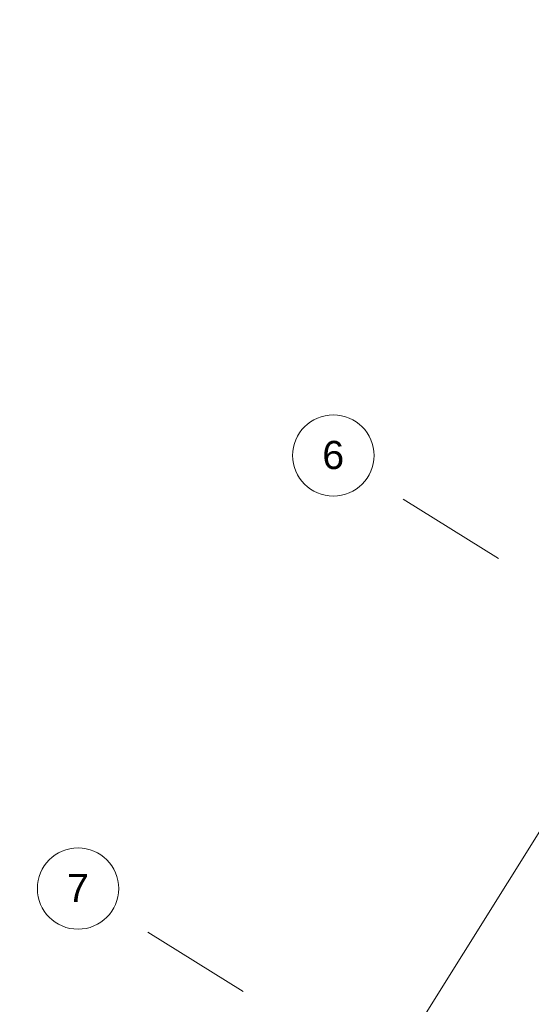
# Model space of a CAD drawing. Header units: inches. Extents: x 21 to 178, y 12 to 156.
# Tile 5 of 25: x 30 to 45, y 94 to 122. Entities that reach past the tile are written whole.
import ezdxf

# ---------------------------------------------------------------- set-up
doc = ezdxf.new("R2010")
doc.units = ezdxf.units.IN
doc.header["$MEASUREMENT"] = 0
doc.linetypes.add('Grid Line', pattern=[22.225, 12.7, -3.175, 3.175, -3.175])
for name, color, linetype, lineweight in [('A-FLOR', 192, 'Continuous', 13), ('S-GRID', 1, 'Continuous', 9), ('S-GRID-IDEN', 1, 'Continuous', 9)]:
    doc.layers.add(name, color=color, linetype=linetype, lineweight=lineweight)
doc.styles.add('Arial_1', font='arial.ttf', dxfattribs={"height": 600})

# ---------------------------------------------------------------- blocks, each defined once
blk = doc.blocks.new('Grid - M_Grid Head - Circle-11506-_منفی')
at = {"layer": 'S-GRID-IDEN'}
blk.add_circle((0, 0), 6.5, dxfattribs=at)

msp = doc.modelspace()

# ---------------------------------------------------------------- linework, layer by layer
at = {"layer": 'A-FLOR'}
msp.add_line((80.71952, 156.4289), (30.13775, 75.48114), dxfattribs=at)
at = {"layer": 'S-GRID', "linetype": 'Grid Line'}
for p, q in [((151.36569, 39.39419), (39.97111, 109.00126)), ((144.15389, 27.14585), (32.7593, 96.75291))]:
    msp.add_line(p, q, dxfattribs=at)

# ---------------------------------------------------------------- block references
at = {"layer": 'S-GRID-IDEN', "xscale": 0.1767626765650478, "yscale": 0.1767626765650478, "zscale": 0.1767626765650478}
for p, rotation in [((38.99674, 109.61011), 57.99999999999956), ((31.78493, 97.36176), 57.99999999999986)]:
    msp.add_blockref('Grid - M_Grid Head - Circle-11506-_منفی', p, dxfattribs=dict(at, rotation=rotation))

# ---------------------------------------------------------------- next in the draw order: texts
at = {"layer": 'S-GRID-IDEN', "char_height": 0.79543, "width": 0.7510547, "attachment_point": 1, "style": 'Arial_1', "bg_fill": 3, "box_fill_scale": 1.25, "bg_fill_color": 256, "bg_fill_true_color": 13158600, "bg_fill_transparency": 0}
for s, insert in [('6', (38.68497, 110.02316)), ('7', (31.47316, 97.77481))]:
    msp.add_mtext(s, dxfattribs=dict(at, insert=insert))

doc.saveas('drawing.dxf')
